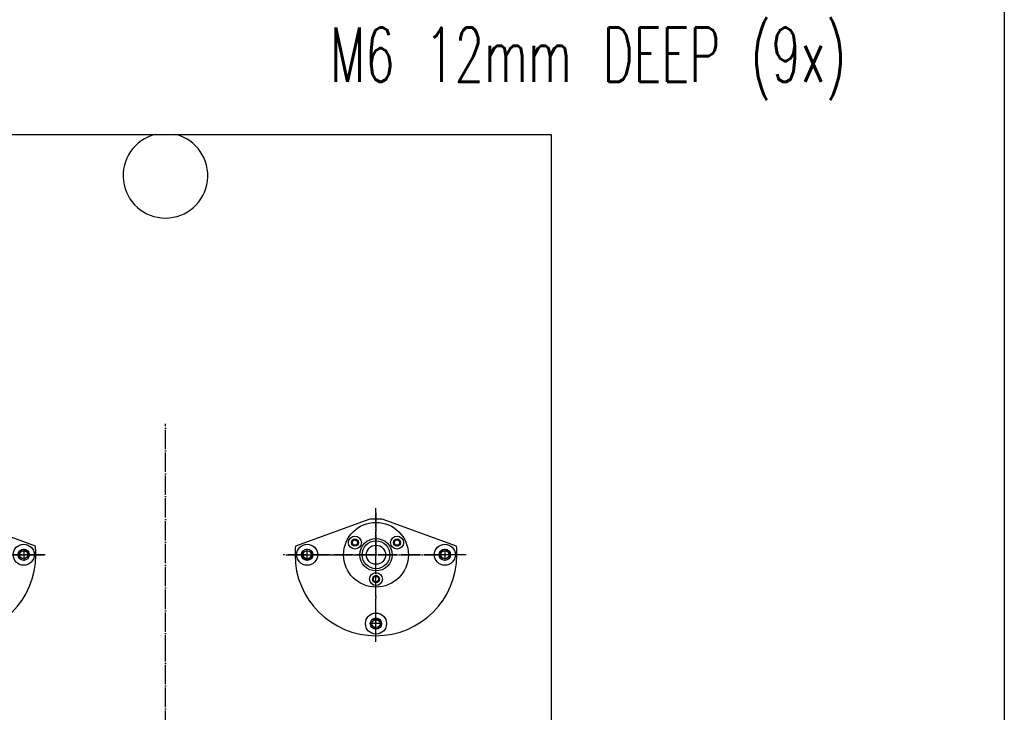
# Model space of a CAD drawing. Extents: x -1765 to 4890, y -3481 to 1222.
# Tile 88 of 98: x 3092 to 3700, y -1526 to -1099. Entities that reach past the tile are written whole.
import ezdxf

# ---------------------------------------------------------------- set-up
doc = ezdxf.new("R2010")
doc.units = 0
doc.linetypes.add('DOT_CENTER', pattern=[14, 12, -1, 0, -1])
doc.layers.add('1', color=7, linetype='CONTINUOUS')
doc.styles.add('CONVERTER_1', font='txt.shx', dxfattribs={"width": 0.63})

# ---------------------------------------------------------------- blocks, each defined once
blk = doc.blocks.new('PIN__225', base_point=(3032.06, -1408.88))
at = {"layer": '1', "color": 4, "linetype": 'CONTINUOUS'}
for centre, radius in [((3052.06, -1428.88), 20), ((3039.07, -1421.38), 4), ((3039.07, -1421.38), 2.2), ((3052.06, -1428.88), 10), ((3052.06, -1428.88), 8.6), ((3065.05, -1421.38), 4), ((3065.05, -1421.38), 2.2), ((3052.06, -1428.88), 5.9), ((3052.06, -1443.88), 4), ((3052.06, -1443.88), 2.2)]:
    blk.add_circle(centre, radius, dxfattribs=at)
blk = doc.blocks.new('FV__226', base_point=(3052.06, -1428.88))
at = {"layer": '1', "color": 6, "linetype": 'DOT_CENTER'}
for p, q in [((3052.06, -1402.74), (3052.06, -1428.88)), ((3052.06, -1428.88), (2994.69, -1428.88)), ((3107.7, -1428.88), (3052.06, -1428.88)), ((3052.06, -1481.52), (3052.06, -1428.88))]:
    blk.add_line(p, q, dxfattribs=at)
at = {"layer": '1', "color": 6, "linetype": 'CONTINUOUS'}
for p, q in [((3048.18, -1406.88), (3002.35, -1423.56)), ((3055.94, -1406.88), (3048.18, -1406.88)), ((3101.78, -1423.56), (3055.94, -1406.88))]:
    blk.add_line(p, q, dxfattribs=at)
for centre, radius in [((3009.56, -1428.88), 6.5), ((3039.07, -1421.38), 1.65), ((3052.06, -1428.88), 10), ((3065.05, -1421.38), 1.65), ((3094.56, -1428.88), 6.5), ((3009.56, -1428.88), 3.5), ((3094.56, -1428.88), 3.5), ((3052.06, -1443.88), 1.65), ((3052.06, -1471.38), 6.5), ((3052.06, -1471.38), 3.5)]:
    blk.add_circle(centre, radius, dxfattribs=at)
for centre, radius, start, end in [((3039.07, -1421.38), 2, 90, -139.5052), ((3039.07, -1421.38), 2, -59.25506, 90), ((3065.05, -1421.38), 2, 90, 176.17505), ((3065.05, -1421.38), 2, -95.26365, 90), ((3052.06, -1428.88), 50, 173.89612, 180), ((3052.06, -1428.88), 50, 0, 6.10388), ((3052.06, -1428.88), 50, 180, -90), ((3052.06, -1428.88), 50, -90, 0), ((3052.06, -1443.88), 2, -90, 157.62642), ((3052.06, -1443.88), 2, -118.76558, -90)]:
    blk.add_arc(centre, radius, start, end, dxfattribs=at)
at = {"layer": '1'}
blk.add_blockref('PIN__225', (3032.06, -1408.88), dxfattribs=at)
blk = doc.blocks.new('PIN__227', base_point=(3292.06, -1408.88))
at = {"layer": '1', "color": 4, "linetype": 'CONTINUOUS'}
for centre, radius in [((3312.06, -1428.88), 20), ((3299.07, -1421.38), 4), ((3299.07, -1421.38), 2.2), ((3312.06, -1428.88), 10), ((3312.06, -1428.88), 8.6), ((3325.05, -1421.38), 4), ((3325.05, -1421.38), 2.2), ((3312.06, -1428.88), 5.9), ((3312.06, -1443.88), 4), ((3312.06, -1443.88), 2.2)]:
    blk.add_circle(centre, radius, dxfattribs=at)
blk = doc.blocks.new('FV__228', base_point=(3312.06, -1428.88))
at = {"layer": '1', "color": 6, "linetype": 'DOT_CENTER'}
for p, q in [((3312.06, -1402.74), (3312.06, -1428.88)), ((3312.06, -1428.88), (3254.69, -1428.88)), ((3312.06, -1481.52), (3312.06, -1428.88)), ((3367.7, -1428.88), (3312.06, -1428.88))]:
    blk.add_line(p, q, dxfattribs=at)
at = {"layer": '1', "color": 6, "linetype": 'CONTINUOUS'}
for p, q in [((3308.18, -1406.88), (3262.35, -1423.56)), ((3315.94, -1406.88), (3308.18, -1406.88)), ((3361.78, -1423.56), (3315.94, -1406.88))]:
    blk.add_line(p, q, dxfattribs=at)
for centre, radius in [((3269.56, -1428.88), 6.5), ((3299.07, -1421.38), 1.65), ((3312.06, -1428.88), 10), ((3325.05, -1421.38), 1.65), ((3354.56, -1428.88), 6.5), ((3269.56, -1428.88), 3.5), ((3354.56, -1428.88), 3.5), ((3312.06, -1443.88), 1.65), ((3312.06, -1471.38), 6.5), ((3312.06, -1471.38), 3.5)]:
    blk.add_circle(centre, radius, dxfattribs=at)
for centre, radius, start, end in [((3299.07, -1421.38), 2, 90, -139.5052), ((3299.07, -1421.38), 2, -59.25506, 90), ((3325.05, -1421.38), 2, 90, 176.17505), ((3325.05, -1421.38), 2, -95.26365, 90), ((3312.06, -1428.88), 50, 173.89612, 180), ((3312.06, -1428.88), 50, 0, 6.10388), ((3312.06, -1428.88), 50, 180, -90), ((3312.06, -1428.88), 50, -90, 0), ((3312.06, -1443.88), 2, -90, 157.62642), ((3312.06, -1443.88), 2, -118.76558, -90)]:
    blk.add_arc(centre, radius, start, end, dxfattribs=at)
at = {"layer": '1'}
blk.add_blockref('PIN__227', (3292.06, -1408.88), dxfattribs=at)
blk = doc.blocks.new('HEADPLATE_EG__229', base_point=(2634.3, -2091.02))
at = {"layer": '1', "color": 7, "linetype": 'CONTINUOUS'}
for p, q in [((2857.57, -1169.43), (3175.79, -1169.43)), ((3175.79, -1169.43), (3188.33, -1169.43)), ((3188.33, -1169.43), (3420.31, -1169.43)), ((3420.31, -1169.43), (3420.31, -1858.53))]:
    blk.add_line(p, q, dxfattribs=at)
at = {"layer": '1', "color": 1, "linetype": 'DOT_CENTER'}
for p, q in [((3182.06, -1490.57), (3182.06, -1347.99)), ((3312.06, -1482.62), (3312.06, -1399.99)), ((3094.56, -1425.13), (3094.56, -1432.63)), ((3269.56, -1432.63), (3269.56, -1425.13)), ((3354.56, -1425.13), (3354.56, -1432.63)), ((3013.31, -1428.88), (3107.12, -1428.88)), ((3257, -1428.88), (3350.81, -1428.88)), ((3365.52, -1428.88), (3350.81, -1428.88)), ((3315.81, -1471.38), (3308.31, -1471.38)), ((3182.06, -1960), (3182.06, -1483.75))]:
    blk.add_line(p, q, dxfattribs=at)
at = {"layer": '1', "color": 7, "linetype": 'CONTINUOUS'}
for centre in [(3094.56, -1428.88), (3269.56, -1428.88), (3354.56, -1428.88), (3312.06, -1471.38)]:
    blk.add_circle(centre, 2.5, dxfattribs=at)
blk.add_arc((3182.06, -1194.83), 26.16, 103.86243, 76.13757, dxfattribs=at)
at = {"layer": '1', "color": 1, "linetype": 'CONTINUOUS'}
for centre, start, end in [((3094.56, -1428.88), -41.72764, -139.15849), ((3269.56, -1428.88), 138.27236, 40.84151), ((3354.56, -1428.88), -41.72764, -139.15849), ((3312.06, -1471.38), -131.72764, 130.84151)]:
    blk.add_arc(centre, 3, start, end, dxfattribs=at)
at = {"layer": '1'}
for name, p in [('FV__226', (3052.06, -1428.88)), ('FV__228', (3312.06, -1428.88))]:
    blk.add_blockref(name, p, dxfattribs=at)
blk = doc.blocks.new('TEXT__271', base_point=(-2000, -2800))
at = {"layer": '1', "color": 7, "linetype": 'CONTINUOUS'}
blk.add_line((3700, -900), (3700, -2200), dxfattribs=at)
at = {"layer": '1', "color": 1, "style": 'CONVERTER_1', "width": 0.63}
blk.add_text('M6 12mm DEEP (9x)', height=33.6, dxfattribs=at).set_placement((3283.64, -1136.98))

msp = doc.modelspace()

# ---------------------------------------------------------------- block references
at = {"layer": '1'}
for name, p in [('TEXT__271', (-2000, -2800)), ('HEADPLATE_EG__229', (2634.3, -2091.02))]:
    msp.add_blockref(name, p, dxfattribs=at)

doc.saveas('drawing.dxf')
